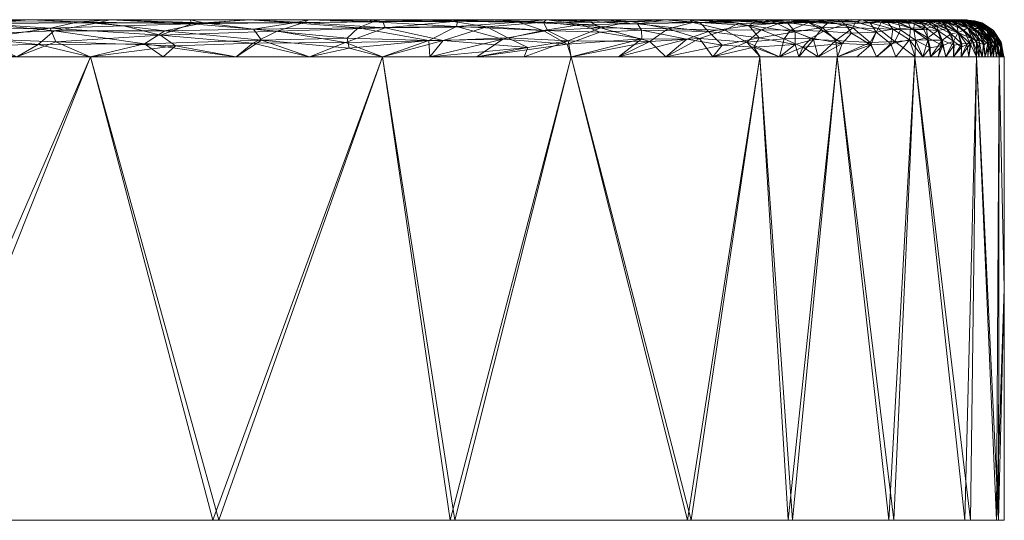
# Model space of a CAD drawing. Header units: millimetres. Extents: x -75 to 75, y 0 to 77.
# Tile 68 of 68: x 48 to 75, y 0 to 14. Entities that reach past the tile are written whole.
import ezdxf

# ---------------------------------------------------------------- set-up
doc = ezdxf.new("R2010")
doc.units = ezdxf.units.MM
doc.layers.add('A-GENM', color=13, linetype='Continuous')

# ---------------------------------------------------------------- blocks, each defined once
blk = doc.blocks.new('Model_FFAS1721-609A00BF0 - Model_FFAS1721-609A00BF0-430332-Preview')
at = {"layer": 'A-GENM', "lineweight": 9}
mesh = blk.add_polyface(dxfattribs=at)
corners = [(74, 13.5), (73.844, 13.5, -17.884), (73.139, 13.5, -35.755), (71.155, 13.5, -53.53), (65.83, 13.5, -70.6), (53.022, 13.5, -83.039), (35.727, 13.5, -87.586), (17.884, 13.5, -88.803), (0, 13.5, -89), (-17.884, 13.5, -88.803), (-35.727, 13.5, -87.586), (-53.022, 13.5, -83.039), (-65.83, 13.5, -70.6), (-71.155, 13.5, -53.53), (-73.139, 13.5, -35.755), (-73.845, 13.5, -17.884), (-74, 13.5, 0), (-73.845, 13.5, 17.884), (-73.139, 13.5, 35.755), (-71.155, 13.5, 53.53), (-65.83, 13.5, 70.6), (-53.022, 13.5, 83.039), (-35.727, 13.5, 87.586), (-17.884, 13.5, 88.803), (0, 13.5, 89), (17.884, 13.5, 88.803), (35.727, 13.5, 87.586), (53.022, 13.5, 83.039), (65.83, 13.5, 70.6), (71.155, 13.5, 53.53), (73.139, 13.5, 35.755), (73.845, 13.5, 17.884)]
mesh.append_faces([[corners[k] for k in face] for face in [(26, 29, 25)]], dxfattribs={"vtx0": -1, "vtx1": -1})
mesh.append_faces([[corners[k] for k in face] for face in [(16, 0, 1, 15), (17, 31, 0, 16), (15, 8, 9, 14), (19, 22, 23, 18)]], dxfattribs={"vtx0": -1, "vtx2": -1})
mesh.append_faces([[corners[k] for k in face] for face in [(1, 7, 8, 15)]], dxfattribs={"vtx0": -1, "vtx2": -1, "vtx3": -1})
mesh.append_faces([[corners[k] for k in face] for face in [(7, 1, 2, 3), (25, 29, 30, 31)]], dxfattribs={"vtx0": -1, "vtx3": -1})
mesh.append_faces([[corners[k] for k in face] for face in [(28, 29, 26, 27)]], dxfattribs={"vtx1": -1})
mesh.append_faces([[corners[k] for k in face] for face in [(24, 25, 31, 17)]], dxfattribs={"vtx1": -1, "vtx2": -1, "vtx3": -1})
mesh.append_faces([[corners[k] for k in face] for face in [(6, 7, 3, 4), (9, 10, 13, 14), (17, 18, 23, 24)]], dxfattribs={"vtx1": -1, "vtx3": -1})
mesh.append_faces([[corners[k] for k in face] for face in [(4, 5, 6), (20, 21, 22, 19)]], dxfattribs={"vtx2": -1})
mesh.append_faces([[corners[k] for k in face] for face in [(10, 11, 12, 13)]], dxfattribs={"vtx3": -1})
mesh = blk.add_polyface(dxfattribs=at)
corners = [(37.189, 13.206, -88.112), (34.237, 13.217, -88.472), (35.926, 13.414, -87.967), (44.487, 13.185, -86.774), (42.905, 12.991, -87.276), (42.28, 13.231, -87.217), (51.796, 12.85, -84.635), (48.929, 12.834, -85.723), (49.361, 13.2, -85.337), (46.527, 13.079, -86.331), (50.544, 13.42, -84.549), (48.703, 13.5, -84.19), (50.866, 13.5, -83.623), (43.437, 12.733, -87.265), (42.437, 12.5, -87.51), (41.381, 12.767, -87.679), (39.236, 12.904, -88.007), (40.069, 13.261, -87.6), (47.316, 13.401, -85.697), (44.378, 13.5, -85.324), (46.541, 13.5, -84.757), (39.103, 13.441, -87.439), (37.89, 13.5, -87.025), (40.053, 13.5, -86.458), (40.323, 12.5, -87.757), (32.853, 13.43, -88.279), (35.621, 12.868, -88.539), (31.877, 12.89, -88.936), (30.913, 13.252, -88.764), (33.497, 13.5, -87.744), (35.728, 13.5, -87.592), (41.666, 13.457, -86.929), (43.71, 13.369, -86.711), (33.983, 12.5, -88.499), (38.21, 12.5, -88.004), (36.096, 12.5, -88.252), (44.902, 12.921, -86.852), (46.719, 12.793, -86.421), (50.329, 12.5, -84.318), (48.356, 12.5, -85.116), (42.216, 13.5, -85.891), (31.267, 13.5, -87.895), (44.41, 12.5, -86.712), (46.383, 12.5, -85.914)]
mesh.append_faces([[corners[k] for k in face] for face in [(19, 31, 40)]], dxfattribs={"vtx0": -1, "vtx1": -1})
mesh.append_faces([[corners[k] for k in face] for face in [(0, 1, 2), (3, 4, 5), (6, 7, 8), (7, 9, 8), (13, 14, 15), (16, 0, 17), (1, 25, 2), (1, 26, 27), (1, 28, 25), (29, 2, 25), (31, 21, 23), (21, 0, 2), (16, 17, 4), (31, 19, 32), (1, 0, 26), (16, 26, 0), (26, 33, 27), (17, 5, 4), (15, 4, 13), (13, 4, 36), (24, 16, 15), (17, 21, 31), (8, 18, 10), (18, 9, 3), (10, 18, 11), (7, 37, 9), (18, 8, 9), (22, 21, 2), (21, 17, 0), (31, 32, 5), (34, 26, 16), (16, 4, 15), (36, 37, 42), (42, 13, 36), (31, 5, 17), (3, 5, 32), (18, 3, 32), (3, 9, 36), (19, 18, 32), (39, 37, 7), (3, 36, 4), (9, 37, 36)]], dxfattribs={"vtx0": -1, "vtx1": -1, "vtx2": -1})
mesh.append_faces([[corners[k] for k in face] for face in [(10, 11, 12), (21, 22, 23), (15, 14, 24), (2, 29, 30), (26, 34, 35), (7, 38, 39), (2, 30, 22), (31, 23, 40), (25, 41, 29)]], dxfattribs={"vtx0": -1, "vtx2": -1})
mesh.append_faces([[corners[k] for k in face] for face in [(18, 19, 20, 11), (37, 39, 43, 42)]], dxfattribs={"vtx0": -1, "vtx3": -1})
mesh.append_faces([[corners[k] for k in face] for face in [(35, 33, 26), (24, 34, 16), (42, 14, 13)]], dxfattribs={"vtx1": -1, "vtx2": -1})
mesh = blk.add_polyface(dxfattribs=at)
corners = [(38.368, 13.011, 88.089), (37.352, 13.243, 88.049), (36.099, 13.029, 88.397), (48.703, 13.5, 84.19), (50.027, 13.444, 84.675), (50.866, 13.5, 83.623), (49.406, 12.901, 85.531), (50.329, 12.5, 84.318), (52.635, 12.798, 84.289), (47.322, 12.986, 86.16), (47.155, 13.233, 86.01), (45.347, 13.107, 86.626), (46.812, 13.438, 85.753), (53.076, 13.392, 83.527), (52.235, 13.084, 84.313), (49.256, 13.274, 85.286), (46.541, 13.5, 84.757), (44.378, 13.5, 85.324), (43.649, 13.411, 86.636), (43.475, 13.241, 86.95), (41.027, 13.44, 87.105), (41.22, 13.253, 87.401), (43.248, 12.863, 87.264), (40.325, 12.864, 87.839), (37.999, 13.411, 87.686), (39.264, 13.3, 87.686), (42.437, 12.5, 87.51), (45.677, 12.8, 86.703), (40.053, 13.5, 86.458), (37.89, 13.5, 87.025), (42.216, 13.5, 85.891), (48.356, 12.5, 85.116), (34.544, 13.405, 88.155), (35.728, 13.5, 87.592), (38.21, 12.5, 88.004), (37.167, 12.766, 88.37), (36.096, 12.5, 88.252), (34.823, 12.781, 88.666), (35.152, 13.245, 88.336), (40.323, 12.5, 87.757), (44.41, 12.5, 86.712), (46.383, 12.5, 85.914), (51.228, 13.332, 84.458)]
mesh.append_faces([[corners[k] for k in face] for face in [(3, 4, 5), (34, 35, 36), (40, 22, 26), (30, 18, 17)]], dxfattribs={"vtx0": -1, "vtx1": -1})
mesh.append_faces([[corners[k] for k in face] for face in [(0, 1, 2), (6, 7, 8), (9, 10, 11), (12, 4, 3), (13, 5, 4), (6, 14, 15), (18, 12, 17), (10, 18, 19), (18, 20, 21), (22, 21, 23), (24, 25, 20), (23, 26, 22), (27, 9, 11), (19, 18, 21), (18, 30, 20), (9, 15, 10), (11, 22, 27), (9, 31, 6), (28, 24, 20), (32, 24, 33), (36, 35, 37), (32, 38, 1), (1, 38, 2), (35, 0, 2), (22, 40, 27), (22, 11, 19), (15, 9, 6), (15, 12, 10), (18, 10, 12), (2, 37, 35), (12, 15, 4), (4, 15, 42), (15, 14, 42), (22, 19, 21), (10, 19, 11), (9, 27, 31), (0, 35, 23), (23, 21, 0), (1, 25, 24), (25, 0, 21), (32, 1, 24), (0, 25, 1), (20, 25, 21), (34, 23, 35)]], dxfattribs={"vtx0": -1, "vtx1": -1, "vtx2": -1})
mesh.append_faces([[corners[k] for k in face] for face in [(24, 28, 29), (23, 34, 39), (27, 41, 31)]], dxfattribs={"vtx0": -1, "vtx2": -1})
mesh.append_faces([[corners[k] for k in face] for face in [(12, 3, 16, 17)]], dxfattribs={"vtx0": -1, "vtx3": -1})
mesh.append_faces([[corners[k] for k in face] for face in [(40, 41, 27), (30, 28, 20), (31, 7, 6), (29, 33, 24), (39, 26, 23)]], dxfattribs={"vtx1": -1, "vtx2": -1})
mesh = blk.add_polyface(dxfattribs=at)
corners = [(52.351, 13.196, -84.161), (50.544, 13.42, -84.549), (53.403, 13.415, -83.313), (64.087, 13.167, -74.879), (65.211, 13.218, -73.126), (65.223, 12.986, -73.436), (62.559, 13.205, -76.748), (60.215, 13.317, -78.956), (61.899, 13.435, -76.942), (57.968, 13.446, -80.462), (57.567, 13.278, -81.136), (65.103, 13.386, -72.849), (62.65, 13.5, -73.722), (64.253, 13.5, -72.166), (65.857, 13.5, -70.611), (63.587, 13.369, -75.124), (59.468, 12.938, -80.028), (61.472, 12.975, -78.169), (63.207, 12.844, -76.329), (54.632, 13.5, -81.5), (55.832, 13.418, -81.981), (63.316, 12.5, -74.304), (64.589, 12.5, -72.598), (54.953, 12.946, -83.069), (51.796, 12.85, -84.635), (50.866, 13.5, -83.623), (53.028, 13.5, -83.056), (49.361, 13.2, -85.337), (57.268, 12.998, -81.629), (57.319, 12.731, -81.722), (50.329, 12.5, -84.318), (48.929, 12.834, -85.723), (54.276, 12.5, -82.722), (52.303, 12.5, -83.52), (54.737, 13.244, -82.932), (58.222, 12.5, -81.127), (56.249, 12.5, -81.925), (59.495, 12.5, -79.421), (60.769, 12.5, -77.715), (56.236, 13.5, -79.945), (60.242, 13.455, -78.54), (57.839, 13.5, -78.389), (59.443, 13.5, -76.833), (61.046, 13.5, -75.278), (62.042, 12.5, -76.01)]
mesh.append_faces([[corners[k] for k in face] for face in [(21, 5, 22), (37, 17, 38), (19, 2, 26)]], dxfattribs={"vtx0": -1, "vtx1": -1})
mesh.append_faces([[corners[k] for k in face] for face in [(0, 1, 2), (3, 4, 5), (6, 7, 8), (9, 7, 10), (6, 15, 3), (16, 10, 7), (17, 6, 18), (2, 19, 20), (8, 15, 6), (18, 3, 5), (23, 24, 0), (1, 25, 2), (27, 1, 0), (27, 0, 24), (28, 10, 16), (23, 28, 29), (30, 31, 24), (34, 0, 2), (20, 10, 34), (0, 34, 23), (20, 34, 2), (10, 20, 9), (28, 34, 10), (9, 20, 39), (8, 7, 40), (40, 42, 8), (3, 18, 6), (17, 7, 6), (17, 37, 16), (5, 21, 18), (15, 8, 12), (4, 3, 15), (4, 15, 11), (7, 9, 40), (17, 18, 38), (7, 17, 16), (12, 11, 15), (32, 24, 23), (41, 40, 9), (16, 35, 29), (34, 28, 23), (23, 29, 36), (16, 29, 28)]], dxfattribs={"vtx0": -1, "vtx1": -1, "vtx2": -1})
mesh.append_faces([[corners[k] for k in face] for face in [(24, 32, 33), (29, 35, 36), (40, 41, 42), (9, 39, 41)]], dxfattribs={"vtx0": -1, "vtx2": -1})
mesh.append_faces([[corners[k] for k in face] for face in [(11, 12, 13, 14)]], dxfattribs={"vtx0": -1, "vtx3": -1})
mesh.append_faces([[corners[k] for k in face] for face in [(25, 26, 2), (43, 12, 8, 42), (44, 38, 18, 21), (33, 30, 24), (36, 32, 23), (19, 39, 20), (37, 35, 16)]], dxfattribs={"vtx1": -1, "vtx2": -1})
mesh = blk.add_polyface(dxfattribs=at)
corners = [(57.225, 12.889, 81.722), (58.291, 13.279, 80.61), (55.375, 13.187, 82.643), (56.099, 13.422, 81.805), (53.076, 13.392, 83.527), (63.232, 12.926, 76.245), (63.316, 12.5, 74.304), (65.437, 12.915, 73.163), (62.569, 13.437, 76.167), (63.863, 13.423, 74.557), (62.65, 13.5, 73.722), (64.105, 13.281, 74.647), (62.671, 13.205, 76.617), (61.038, 13.312, 78.185), (61.601, 13.011, 78.008), (56.236, 13.5, 79.945), (58.23, 13.452, 80.244), (50.329, 12.5, 84.318), (52.303, 12.5, 83.52), (52.635, 12.798, 84.289), (58.222, 12.5, 81.127), (59.858, 12.935, 79.7), (62.146, 12.749, 77.592), (62.042, 12.5, 76.009), (49.406, 12.901, 85.531), (52.235, 13.084, 84.313), (60.138, 13.45, 78.654), (59.443, 13.5, 76.833), (57.839, 13.5, 78.389), (54.632, 13.5, 81.5), (53.029, 13.5, 83.056), (50.027, 13.444, 84.675), (51.228, 13.332, 84.458), (60.769, 12.5, 77.715), (59.495, 12.5, 79.421), (54.718, 12.865, 83.237), (56.249, 12.5, 81.925), (64.925, 13.449, 72.846), (65.925, 13.252, 71.859), (65.857, 13.5, 70.611), (64.253, 13.5, 72.166), (54.276, 12.5, 82.722), (50.866, 13.5, 83.623), (64.589, 12.5, 72.598), (61.046, 13.5, 75.278)]
mesh.append_faces([[corners[k] for k in face] for face in [(33, 22, 34), (36, 35, 41), (41, 19, 18)]], dxfattribs={"vtx0": -1, "vtx1": -1})
mesh.append_faces([[corners[k] for k in face] for face in [(0, 1, 2), (3, 4, 2), (5, 6, 7), (8, 9, 10), (11, 12, 5), (5, 7, 11), (8, 13, 12), (5, 12, 14), (15, 3, 16), (0, 20, 21), (22, 23, 5), (3, 2, 1), (24, 19, 25), (4, 25, 2), (14, 22, 5), (21, 13, 1), (1, 16, 3), (29, 4, 3), (4, 31, 32), (35, 36, 0), (37, 11, 38), (26, 8, 27), (26, 1, 13), (26, 28, 16), (1, 0, 21), (0, 2, 35), (2, 25, 35), (19, 41, 35), (25, 19, 35), (25, 4, 32), (8, 12, 11), (14, 13, 21), (9, 8, 11), (13, 14, 12), (34, 22, 21), (21, 22, 14), (1, 26, 16), (8, 26, 13), (11, 37, 9), (10, 9, 37)]], dxfattribs={"vtx0": -1, "vtx1": -1, "vtx2": -1})
mesh.append_faces([[corners[k] for k in face] for face in [(26, 27, 28), (4, 29, 30), (3, 15, 29), (37, 39, 40), (4, 30, 42), (7, 6, 43), (8, 44, 27), (22, 33, 23), (21, 20, 34), (8, 10, 44)]], dxfattribs={"vtx0": -1, "vtx2": -1})
mesh.append_faces([[corners[k] for k in face] for face in [(17, 18, 19), (28, 15, 16), (23, 6, 5), (40, 10, 37), (36, 20, 0)]], dxfattribs={"vtx1": -1, "vtx2": -1})
mesh = blk.add_polyface(dxfattribs=at)
corners = [(65.925, 13.252, 71.859), (65.437, 12.915, 73.163), (66.774, 12.99, 70.732), (64.105, 13.281, 74.647), (70.131, 13.188, 61.526), (70.873, 13.136, 58.819), (70.715, 13.379, 58.173), (71.382, 13.414, 54.573), (70.502, 13.5, 55.666), (71.166, 13.5, 53.531), (67.836, 13.408, 67.329), (66.521, 13.5, 68.476), (66.596, 13.423, 69.991), (68.893, 13.393, 64.588), (69.723, 13.422, 61.691), (68.511, 13.5, 62.071), (69.791, 13.003, 63.168), (69.228, 13.214, 64.398), (70.627, 12.857, 60.47), (69.567, 12.759, 64.209), (68.442, 13.228, 66.544), (64.589, 12.5, 72.598), (65.863, 12.5, 70.892), (68.049, 12.896, 68.123), (69.064, 12.985, 65.399), (67.461, 13.217, 68.92), (68.933, 12.5, 65.418), (71.544, 13.162, 55.599), (71.844, 13.443, 51.399), (67.848, 13.5, 64.206), (67.184, 13.5, 66.341), (69.175, 13.5, 59.936), (69.838, 13.5, 57.801), (64.925, 13.449, 72.846), (65.857, 13.5, 70.611), (69.979, 12.5, 61.292), (69.456, 12.5, 63.355), (70.502, 12.5, 59.229), (71.396, 12.824, 57.28), (71.025, 12.5, 57.167), (67.136, 12.5, 69.186), (68.41, 12.5, 67.481), (71.413, 13.5, 51.309), (71.548, 12.5, 55.104)]
mesh.append_faces([[corners[k] for k in face] for face in [(35, 19, 36), (26, 23, 41), (11, 10, 30), (43, 38, 39), (40, 2, 22)]], dxfattribs={"vtx0": -1, "vtx1": -1})
mesh.append_faces([[corners[k] for k in face] for face in [(0, 1, 2), (1, 0, 3), (4, 5, 6), (7, 8, 6), (10, 11, 12), (13, 14, 15), (16, 4, 17), (18, 16, 19), (14, 13, 17), (20, 17, 13), (23, 24, 20), (10, 20, 13), (23, 25, 2), (18, 4, 16), (24, 26, 19), (0, 2, 25), (27, 6, 5), (7, 28, 9), (6, 31, 14), (6, 27, 7), (5, 4, 18), (25, 12, 0), (12, 33, 0), (12, 25, 10), (33, 12, 34), (20, 10, 25), (10, 13, 30), (23, 20, 25), (20, 24, 17), (16, 17, 24), (14, 17, 4), (24, 19, 16), (19, 35, 18), (18, 37, 38), (18, 38, 5), (24, 23, 26), (27, 5, 38), (22, 2, 1), (2, 40, 23), (4, 6, 14)]], dxfattribs={"vtx0": -1, "vtx1": -1, "vtx2": -1})
mesh.append_faces([[corners[k] for k in face] for face in [(7, 9, 8), (1, 21, 22), (38, 37, 39), (13, 15, 29)]], dxfattribs={"vtx0": -1, "vtx2": -1})
mesh.append_faces([[corners[k] for k in face] for face in [(6, 8, 32, 31)]], dxfattribs={"vtx0": -1, "vtx3": -1})
mesh.append_faces([[corners[k] for k in face] for face in [(29, 30, 13), (26, 36, 19), (31, 15, 14), (42, 9, 28), (11, 34, 12), (35, 37, 18), (40, 41, 23)]], dxfattribs={"vtx1": -1, "vtx2": -1})
mesh = blk.add_polyface(dxfattribs=at)
corners = [(68.108, 13.347, -66.966), (68.388, 13.009, -67.155), (67.019, 13.179, -69.943), (69.355, 13.169, -64.152), (69.137, 13.422, -63.641), (70.098, 13.293, -61.204), (70.455, 12.942, -60.977), (70.909, 13.279, -58.016), (69.354, 12.827, -64.779), (69.855, 12.969, -63.022), (69.456, 12.5, -63.355), (70.987, 13.445, -56.175), (70.27, 13.442, -59.413), (71.384, 12.884, -57.224), (67.384, 12.816, -69.673), (66.43, 12.979, -71.394), (65.103, 13.386, -72.849), (65.857, 13.5, -70.611), (66.786, 13.426, -69.587), (64.589, 12.5, -72.598), (65.223, 12.986, -73.436), (65.211, 13.218, -73.126), (70.502, 12.5, -59.229), (71.548, 12.5, -55.104), (71.025, 12.5, -57.167), (68.238, 12.759, -67.8), (68.933, 12.5, -65.418), (69.979, 12.5, -61.292), (69.838, 13.5, -57.801), (70.502, 13.5, -55.666), (71.166, 13.5, -53.531), (71.6, 13.265, -54.743), (71.675, 13.426, -52.74), (69.733, 13.435, -61.538), (69.175, 13.5, -59.936), (67.547, 13.455, -67.694), (68.318, 13.459, -65.705), (67.848, 13.5, -64.206), (67.136, 12.5, -69.186), (65.863, 12.5, -70.892), (67.184, 13.5, -66.341), (68.41, 12.5, -67.481), (68.511, 13.5, -62.071), (66.521, 13.5, -68.476)]
mesh.append_faces([[corners[k] for k in face] for face in [(10, 9, 27), (19, 15, 39), (38, 25, 41), (34, 33, 42), (37, 36, 40), (40, 35, 43)]], dxfattribs={"vtx0": -1, "vtx1": -1})
mesh.append_faces([[corners[k] for k in face] for face in [(0, 1, 2), (3, 4, 5), (6, 5, 7), (8, 9, 10), (11, 7, 12), (7, 13, 6), (3, 1, 0), (14, 15, 2), (16, 17, 18), (2, 1, 14), (15, 19, 20), (16, 2, 21), (15, 21, 2), (6, 13, 22), (25, 8, 26), (9, 5, 6), (5, 12, 7), (31, 7, 11), (32, 11, 30), (4, 3, 0), (33, 34, 12), (35, 36, 0), (5, 33, 12), (36, 37, 4), (18, 0, 2), (8, 25, 1), (8, 1, 3), (25, 38, 14), (25, 14, 1), (5, 4, 33), (11, 12, 28), (16, 18, 2), (40, 36, 35), (9, 8, 3), (36, 4, 0), (39, 15, 14), (21, 15, 20), (4, 42, 33), (5, 9, 3), (9, 6, 27), (35, 0, 18), (18, 43, 35)]], dxfattribs={"vtx0": -1, "vtx1": -1, "vtx2": -1})
mesh.append_faces([[corners[k] for k in face] for face in [(6, 22, 27), (18, 17, 43), (8, 10, 26)]], dxfattribs={"vtx0": -1, "vtx2": -1})
mesh.append_faces([[corners[k] for k in face] for face in [(13, 23, 24, 22), (11, 28, 29, 30)]], dxfattribs={"vtx0": -1, "vtx3": -1})
mesh.append_faces([[corners[k] for k in face] for face in [(26, 41, 25), (37, 42, 4), (38, 39, 14), (34, 28, 12)]], dxfattribs={"vtx1": -1, "vtx2": -1})
mesh = blk.add_polyface(dxfattribs=at)
corners = [(72.2, 13.227, -51.478), (72.05, 12.915, -53.736), (71.6, 13.265, -54.743), (73.344, 12.808, -44.669), (73.422, 12.5, -42.507), (73.215, 12.5, -44.625), (71.548, 12.5, -55.104), (71.384, 12.884, -57.224), (73.404, 13.456, -36.083), (73.23, 13.5, -33.522), (73.658, 13.444, -32.456), (72.826, 13.233, -46.857), (72.863, 13.38, -44.656), (73.206, 13.207, -43.662), (72.934, 13.441, -42.561), (73.437, 13.25, -40.671), (73.627, 12.918, -41.302), (72.801, 12.5, -48.86), (72.594, 12.5, -50.978), (72.605, 12.948, -50.151), (72.154, 13.5, -44.643), (71.66, 13.5, -49.087), (72.571, 13.394, -46.981), (72.149, 13.414, -49.858), (72.561, 13.236, -48.915), (72.071, 12.5, -53.041), (73, 12.742, -47.801), (73.008, 12.5, -46.743), (71.675, 13.426, -52.74), (72.94, 13.013, -47.373), (73.754, 13.159, -37.806), (73.329, 13.429, -38.244), (70.909, 13.279, -58.016), (70.987, 13.445, -56.175), (71.413, 13.5, -51.309), (71.907, 13.5, -46.865), (73.084, 13.456, -40.368), (72.895, 13.5, -37.977), (73.717, 13.353, -34.867), (72.401, 13.5, -42.421), (73.821, 13.444, -29.104), (73.318, 13.5, -31.288), (73.406, 13.5, -29.054), (71.166, 13.5, -53.531), (73.629, 12.5, -40.389), (73.142, 13.5, -35.755), (72.648, 13.5, -40.199), (73.493, 13.5, -26.82)]
mesh.append_faces([[corners[k] for k in face] for face in [(20, 22, 35)]], dxfattribs={"vtx0": -1, "vtx1": -1})
mesh.append_faces([[corners[k] for k in face] for face in [(0, 1, 2), (6, 7, 1), (8, 9, 10), (11, 12, 13), (13, 14, 15), (4, 3, 16), (14, 12, 20), (21, 22, 23), (11, 24, 22), (26, 3, 27), (23, 0, 28), (19, 0, 24), (29, 24, 11), (23, 24, 0), (30, 15, 31), (2, 1, 7), (2, 7, 32), (1, 0, 19), (28, 0, 2), (33, 28, 2), (23, 28, 34), (22, 24, 23), (19, 24, 29), (26, 19, 29), (19, 26, 17), (3, 26, 29), (29, 13, 3), (16, 3, 13), (15, 16, 13), (13, 12, 14), (14, 36, 15), (36, 37, 31), (8, 10, 38), (14, 39, 36), (8, 38, 31), (12, 11, 22), (13, 29, 11), (18, 1, 19), (20, 12, 22), (15, 36, 31), (37, 8, 31)]], dxfattribs={"vtx0": -1, "vtx1": -1, "vtx2": -1})
mesh.append_faces([[corners[k] for k in face] for face in [(3, 4, 5), (22, 21, 35), (26, 27, 17), (14, 20, 39), (40, 41, 42), (28, 43, 34), (8, 37, 45), (8, 45, 9)]], dxfattribs={"vtx0": -1, "vtx2": -1})
mesh.append_faces([[corners[k] for k in face] for face in [(1, 18, 25, 6)]], dxfattribs={"vtx0": -1, "vtx3": -1})
mesh.append_faces([[corners[k] for k in face] for face in [(17, 18, 19), (34, 21, 23), (5, 27, 3), (44, 4, 16), (46, 37, 36, 39), (9, 41, 10), (42, 47, 40)]], dxfattribs={"vtx1": -1, "vtx2": -1})
mesh = blk.add_polyface(dxfattribs=at)
corners = [(73.494, 13.5, 26.82), (73.989, 13.45, 24.055), (73.582, 13.5, 24.586), (72.469, 13.277, 49.239), (72.395, 13.443, 47.434), (72.074, 13.462, 49.406), (73.125, 13.468, 39.315), (72.996, 13.456, 41.381), (73.364, 13.361, 39.64), (73.474, 13.413, 36.786), (73.908, 13.222, 34.592), (73.596, 13.444, 33.573), (73.318, 13.5, 31.288), (73.23, 13.5, 33.522), (73.142, 13.5, 35.755), (72.899, 13.269, 45.877), (73.73, 13.444, 31.057), (72.648, 13.5, 40.199), (72.401, 13.5, 42.421), (72.935, 12.951, 47.683), (73.327, 12.945, 44.288), (72.895, 13.5, 37.977), (73.008, 12.5, 46.743), (73.215, 12.5, 44.625), (73.754, 13.159, 37.806), (73.566, 13.116, 40.637), (72.72, 13.436, 44.795), (71.907, 13.5, 46.865), (71.544, 13.162, 55.599), (71.942, 12.853, 54.482), (71.996, 13.249, 52.596), (71.396, 12.824, 57.28), (73.406, 13.5, 29.054), (73.181, 13.317, 42.545), (73.65, 12.811, 41.516), (73.854, 12.849, 38.91), (72.444, 12.953, 51.22), (72.801, 12.5, 48.86), (73.422, 12.5, 42.507), (73.91, 13.419, 28.541), (71.413, 13.5, 51.309), (71.844, 13.443, 51.399), (72.071, 12.5, 53.041), (71.382, 13.414, 54.573), (71.66, 13.5, 49.087), (72.154, 13.5, 44.643), (71.548, 12.5, 55.104), (72.594, 12.5, 50.978), (73.629, 12.5, 40.389)]
mesh.append_faces([[corners[k] for k in face] for face in [(0, 1, 2), (21, 9, 14), (37, 36, 47), (40, 5, 44)]], dxfattribs={"vtx0": -1, "vtx1": -1})
mesh.append_faces([[corners[k] for k in face] for face in [(3, 4, 5), (6, 7, 8), (9, 10, 11), (4, 3, 15), (12, 11, 16), (19, 20, 15), (9, 11, 14), (9, 21, 6), (9, 8, 24), (24, 8, 25), (26, 27, 4), (28, 29, 30), (29, 28, 31), (7, 6, 17), (25, 8, 33), (20, 25, 33), (33, 15, 20), (34, 35, 25), (36, 37, 19), (34, 20, 38), (20, 34, 25), (19, 15, 3), (19, 3, 36), (5, 40, 41), (30, 3, 41), (42, 36, 29), (41, 43, 30), (28, 30, 43), (3, 30, 36), (26, 4, 15), (5, 4, 44), (15, 33, 26), (7, 26, 33), (26, 7, 18), (33, 8, 7), (29, 31, 46), (30, 29, 36), (8, 9, 6), (16, 39, 32), (22, 20, 19), (3, 5, 41)]], dxfattribs={"vtx0": -1, "vtx1": -1, "vtx2": -1})
mesh.append_faces([[corners[k] for k in face] for face in [(20, 22, 23), (39, 0, 32), (34, 38, 48), (29, 46, 42)]], dxfattribs={"vtx0": -1, "vtx2": -1})
mesh.append_faces([[corners[k] for k in face] for face in [(11, 12, 13, 14), (26, 18, 45, 27)]], dxfattribs={"vtx0": -1, "vtx3": -1})
mesh.append_faces([[corners[k] for k in face] for face in [(17, 18, 7), (32, 12, 16), (42, 47, 36), (21, 17, 6), (23, 38, 20), (37, 22, 19), (27, 44, 4)]], dxfattribs={"vtx1": -1, "vtx2": -1})
mesh = blk.add_polyface(dxfattribs=at)
corners = [(74.54, 13.193, -19.092), (74.104, 13.448, -20.16), (74.285, 13.404, -16.831), (73.754, 13.159, -37.806), (73.717, 13.353, -34.867), (74.122, 12.984, -34.026), (74.256, 13.444, -11.908), (73.908, 13.5, -10.664), (74.208, 13.466, -9.492), (74.496, 13.343, -9.559), (74.295, 13.447, -6.232), (73.821, 13.444, -29.104), (73.658, 13.444, -32.456), (73.318, 13.5, -31.288), (73.973, 13.429, -26.256), (74.043, 13.438, -23.442), (74.313, 13.264, -24.671), (73.887, 13.5, -13.071), (74.185, 13.457, -14.469), (74.399, 13.412, -3.145), (73.982, 13.5, -2.064), (74.253, 13.395), (73.964, 13.5, -4.128), (74, 13.5), (73.928, 13.5, -8.257), (73.946, 13.5, -6.193), (73.669, 13.5, -22.352), (74.326, 12.5, -31.909), (74.318, 12.933, -30.847), (74.02, 13.278, -31.378), (74.191, 13.265, -27.981), (73.437, 13.25, -40.671), (73.627, 12.918, -41.302), (73.329, 13.429, -38.244), (73.581, 13.5, -24.586), (73.493, 13.5, -26.82), (73.836, 12.5, -38.271), (73.629, 12.5, -40.389), (73.844, 12.76, -39.405), (73.986, 12.831, -37.206), (74.043, 12.5, -36.154), (74.446, 13.075, -25.785), (74.451, 12.949, -27.639), (73.757, 13.5, -20.118), (74.375, 13.282, -21.798), (73.845, 13.5, -17.884), (73.866, 13.5, -15.477), (74.25, 12.5, -34.036), (74.594, 13.203, -15.831), (74.545, 13.282, -13.144), (74.403, 12.5, -29.783)]
mesh.append_faces([[corners[k] for k in face] for face in [(21, 20, 23)]], dxfattribs={"vtx0": -1})
mesh.append_faces([[corners[k] for k in face] for face in [(34, 14, 35), (36, 39, 40), (7, 6, 17), (46, 2, 45), (22, 10, 25)]], dxfattribs={"vtx0": -1, "vtx1": -1})
mesh.append_faces([[corners[k] for k in face] for face in [(0, 1, 2), (3, 4, 5), (6, 7, 8), (9, 8, 10), (11, 12, 13), (14, 15, 16), (17, 6, 18), (19, 20, 21), (22, 19, 10), (1, 15, 26), (27, 5, 28), (29, 30, 28), (31, 3, 32), (3, 33, 4), (39, 5, 40), (38, 37, 32), (5, 4, 29), (29, 28, 5), (30, 29, 11), (35, 14, 11), (11, 14, 30), (14, 34, 15), (16, 41, 30), (16, 30, 14), (30, 42, 28), (44, 16, 15), (2, 1, 45), (44, 1, 0), (2, 46, 18), (1, 44, 15), (18, 48, 2), (10, 8, 24), (6, 8, 9), (49, 18, 6), (11, 29, 12), (4, 12, 29), (3, 39, 38), (5, 39, 3), (30, 41, 42), (3, 38, 32), (36, 38, 39)]], dxfattribs={"vtx0": -1, "vtx1": -1, "vtx2": -1})
mesh.append_faces([[corners[k] for k in face] for face in [(10, 24, 25), (1, 26, 43), (5, 47, 40), (28, 50, 27)]], dxfattribs={"vtx0": -1, "vtx2": -1})
mesh.append_faces([[corners[k] for k in face] for face in [(22, 20, 19), (36, 37, 38), (27, 47, 5), (34, 26, 15), (7, 24, 8), (46, 17, 18), (43, 45, 1)]], dxfattribs={"vtx1": -1, "vtx2": -1})
mesh = blk.add_polyface(dxfattribs=at)
corners = [(73.596, 13.444, 33.573), (73.908, 13.222, 34.592), (74.02, 13.278, 31.378), (73.964, 13.5, 4.128), (74.399, 13.412, 3.145), (73.982, 13.5, 2.064), (74.208, 13.466, 9.492), (74.258, 13.444, 11.773), (74.495, 13.343, 9.559), (74.207, 13.444, 15.518), (74.545, 13.282, 13.143), (73.91, 13.419, 28.541), (74.311, 13.14, 28.074), (74.569, 13.065, 22.099), (74.254, 13.365, 21.644), (74.313, 13.264, 24.671), (73.989, 13.45, 24.055), (74.565, 12.908, 25.051), (74.253, 13.395), (73.845, 13.5, 17.884), (74.212, 13.422, 18.494), (73.887, 13.5, 13.071), (73.866, 13.5, 15.477), (74.551, 13.239, 16.118), (73.669, 13.5, 22.352), (73.997, 13.471, 21.268), (73.757, 13.5, 20.118), (74.541, 13.193, 19.092), (74.25, 12.904, 32.428), (74.461, 12.819, 28.71), (74.285, 13.04, 30.302), (73.566, 13.116, 40.637), (73.854, 12.849, 38.91), (73.754, 13.159, 37.806), (74.076, 12.862, 35.692), (74.049, 13.397, 26.205), (73.73, 13.444, 31.057), (73.474, 13.413, 36.786), (74.403, 12.5, 29.783), (74.326, 12.5, 31.909), (73.836, 12.5, 38.271), (74.043, 12.5, 36.154), (74.25, 12.5, 34.036), (73.65, 12.811, 41.516), (73.629, 12.5, 40.389), (73.494, 13.5, 26.82), (74.295, 13.447, 6.232), (74, 13.5), (73.946, 13.5, 6.193), (73.929, 13.5, 8.257), (73.582, 13.5, 24.586), (73.908, 13.5, 10.664)]
mesh.append_faces([[corners[k] for k in face] for face in [(3, 4, 5), (24, 25, 26), (38, 28, 39), (51, 6, 49), (49, 46, 48)]], dxfattribs={"vtx0": -1, "vtx1": -1})
mesh.append_faces([[corners[k] for k in face] for face in [(0, 1, 2), (6, 7, 8), (7, 9, 10), (11, 2, 12), (13, 14, 15), (15, 14, 16), (12, 17, 15), (4, 18, 5), (8, 7, 10), (19, 20, 9), (9, 20, 23), (14, 27, 20), (20, 26, 25), (14, 25, 16), (1, 28, 2), (28, 29, 30), (31, 32, 33), (34, 33, 32), (15, 16, 35), (36, 0, 2), (1, 37, 33), (34, 1, 33), (40, 34, 32), (28, 1, 34), (42, 28, 34), (35, 12, 15), (32, 43, 44), (29, 12, 30), (35, 45, 11), (12, 2, 30), (2, 28, 30), (46, 4, 3), (46, 49, 6), (16, 25, 24), (20, 25, 14), (35, 16, 45), (12, 35, 11), (7, 6, 51), (9, 7, 21), (46, 6, 8), (2, 11, 36), (29, 28, 38)]], dxfattribs={"vtx0": -1, "vtx1": -1, "vtx2": -1})
mesh.append_faces([[corners[k] for k in face] for face in [(34, 40, 41), (46, 3, 48), (16, 24, 50), (20, 19, 26), (28, 42, 39)]], dxfattribs={"vtx0": -1, "vtx2": -1})
mesh.append_faces([[corners[k] for k in face] for face in [(9, 21, 22, 19)]], dxfattribs={"vtx0": -1, "vtx3": -1})
mesh.append_faces([[corners[k] for k in face] for face in [(44, 40, 32), (51, 21, 7), (41, 42, 34)]], dxfattribs={"vtx1": -1, "vtx2": -1})
mesh.append_faces([[corners[k] for k in face] for face in [(18, 47, 5)]], dxfattribs={"vtx2": -1})
mesh = blk.add_polyface(dxfattribs=at)
corners = [(74.73, 12.854, -20.029), (74.63, 12.906, -23.019), (74.375, 13.282, -21.798), (74.707, 13.207), (74.399, 13.412, -3.145), (74.253, 13.395), (74.694, 13.205, -6.287), (74.8, 13.06, -8.083), (74.496, 13.343, -9.559), (74.93, 12.814, -6.311), (74.911, 12.895, -3.085), (74.967, 12.5, -4.13), (74.895, 12.753), (74.983, 12.5, -2.065), (74.949, 12.5, -6.321), (74.775, 13.031, -12.626), (74.901, 12.763, -11.767), (74.809, 12.906, -14.882), (74.925, 12.787, -8.543), (74.594, 13.203, -15.831), (74.741, 12.953, -17.498), (74.54, 13.193, -19.092), (74.446, 13.075, -25.785), (74.589, 12.817, -25.399), (75, 12.5), (74.706, 13.205, -2.694), (74.862, 12.5, -17.023), (74.879, 12.5, -14.895), (74.831, 12.977, -10.203), (74.914, 12.5, -10.64), (74.256, 13.444, -11.908), (74.545, 13.282, -13.144), (74.295, 13.447, -6.232), (74.479, 12.5, -27.656), (74.403, 12.5, -29.783), (74.451, 12.949, -27.639), (74.709, 12.5, -21.276), (74.632, 12.5, -23.403), (74.313, 13.264, -24.671), (74.318, 12.933, -30.847), (74.785, 12.5, -19.15), (74.285, 13.404, -16.831), (74.931, 12.5, -8.512), (74.897, 12.5, -12.767), (74.185, 13.457, -14.469), (74.556, 12.5, -25.529)]
mesh.append_faces([[corners[k] for k in face] for face in [(3, 4, 5), (11, 10, 13), (26, 17, 27), (42, 18, 14), (33, 23, 45), (40, 20, 26)]], dxfattribs={"vtx0": -1, "vtx1": -1})
mesh.append_faces([[corners[k] for k in face] for face in [(0, 1, 2), (6, 7, 8), (9, 10, 11), (12, 13, 10), (15, 16, 17), (18, 7, 9), (19, 20, 21), (22, 1, 23), (3, 10, 25), (9, 14, 18), (6, 10, 9), (15, 8, 28), (18, 29, 16), (17, 19, 15), (30, 8, 31), (25, 6, 4), (4, 6, 32), (8, 32, 6), (21, 0, 2), (20, 19, 17), (0, 36, 1), (2, 1, 38), (1, 37, 23), (34, 39, 35), (20, 0, 21), (20, 40, 0), (19, 21, 41), (20, 17, 26), (15, 19, 31), (7, 18, 28), (8, 7, 28), (9, 7, 6), (8, 15, 31), (16, 15, 28), (16, 28, 18), (17, 16, 43), (31, 19, 44), (6, 25, 10), (4, 3, 25), (23, 33, 35), (22, 23, 35), (1, 22, 38)]], dxfattribs={"vtx0": -1, "vtx1": -1, "vtx2": -1})
mesh.append_faces([[corners[k] for k in face] for face in [(9, 11, 14), (1, 36, 37), (18, 42, 29), (17, 43, 27), (23, 37, 45)]], dxfattribs={"vtx0": -1, "vtx2": -1})
mesh.append_faces([[corners[k] for k in face] for face in [(3, 12, 10), (33, 34, 35), (29, 43, 16), (40, 36, 0)]], dxfattribs={"vtx1": -1, "vtx2": -1})
mesh.append_faces([[corners[k] for k in face] for face in [(12, 24, 13)]], dxfattribs={"vtx2": -1})
mesh = blk.add_polyface(dxfattribs=at)
corners = [(74.775, 13.031, 12.625), (74.495, 13.343, 9.559), (74.545, 13.282, 13.143), (74.724, 12.993, 17.305), (74.551, 13.239, 16.118), (74.541, 13.193, 19.092), (74.694, 13.205, 6.287), (74.295, 13.447, 6.232), (74.808, 12.906, 14.882), (74.924, 12.787, 8.543), (74.931, 12.5, 8.512), (74.949, 12.5, 6.321), (74.911, 12.895, 3.085), (74.983, 12.5, 2.065), (74.895, 12.753), (74.707, 13.207), (74.93, 12.814, 6.311), (74.967, 12.5, 4.13), (74.746, 12.836, 19.666), (74.699, 12.77, 22.332), (74.709, 12.5, 21.276), (74.399, 13.412, 3.145), (74.706, 13.203, 3.586), (75, 12.5), (74.831, 12.977, 10.203), (74.8, 13.06, 8.083), (74.901, 12.763, 11.767), (74.879, 12.5, 14.895), (74.835, 12.753, 16.544), (74.914, 12.5, 10.64), (74.207, 13.444, 15.518), (74.212, 13.422, 18.494), (74.254, 13.365, 21.644), (74.569, 13.065, 22.099), (74.479, 12.5, 27.656), (74.556, 12.5, 25.529), (74.565, 12.908, 25.051), (74.313, 13.264, 24.671), (74.632, 12.5, 23.403), (74.461, 12.819, 28.71), (74.403, 12.5, 29.783), (74.786, 12.5, 19.15), (74.862, 12.5, 17.023), (74.311, 13.14, 28.074), (74.253, 13.395), (74.897, 12.5, 12.767)]
mesh.append_faces([[corners[k] for k in face] for face in [(15, 12, 14), (34, 39, 40), (44, 21, 15), (17, 16, 11), (29, 26, 45)]], dxfattribs={"vtx0": -1, "vtx1": -1})
mesh.append_faces([[corners[k] for k in face] for face in [(0, 1, 2), (3, 4, 5), (6, 7, 1), (8, 4, 3), (12, 13, 14), (16, 17, 12), (8, 0, 2), (18, 19, 20), (15, 21, 22), (9, 11, 16), (22, 16, 12), (1, 24, 25), (24, 9, 25), (26, 9, 24), (27, 8, 28), (4, 2, 30), (4, 31, 5), (5, 32, 33), (37, 36, 33), (36, 38, 19), (33, 18, 5), (3, 28, 8), (39, 36, 43), (36, 39, 34), (8, 2, 4), (21, 6, 22), (6, 21, 7), (5, 18, 3), (41, 28, 18), (18, 28, 3), (25, 16, 6), (29, 9, 26), (24, 0, 26), (16, 25, 9), (1, 25, 6), (26, 8, 45), (1, 0, 24), (8, 26, 0), (18, 33, 19), (36, 19, 33), (16, 22, 6), (15, 22, 12)]], dxfattribs={"vtx0": -1, "vtx1": -1, "vtx2": -1})
mesh.append_faces([[corners[k] for k in face] for face in [(9, 10, 11), (12, 17, 13), (9, 29, 10), (28, 41, 42), (28, 42, 27), (36, 35, 38), (18, 20, 41)]], dxfattribs={"vtx0": -1, "vtx2": -1})
mesh.append_faces([[corners[k] for k in face] for face in [(34, 35, 36), (38, 20, 19), (27, 45, 8)]], dxfattribs={"vtx1": -1, "vtx2": -1})
mesh.append_faces([[corners[k] for k in face] for face in [(13, 23, 14)]], dxfattribs={"vtx2": -1})
mesh = blk.add_polyface(dxfattribs=at)
corners = [(-75, 0), (-75, 3.125), (-75, 6.25), (-75, 9.375), (-75, 12.5, 0), (-74.862, 12.5, -17.033), (-74.248, 12.5, -34.061), (-72.587, 12.5, -51.02), (-68.399, 12.5, -67.506), (-58.223, 12.5, -81.126), (-42.46, 12.5, -87.505), (-25.548, 12.5, -89.488), (-8.518, 12.5, -89.967), (8.518, 12.5, -89.967), (25.548, 12.5, -89.488), (42.46, 12.5, -87.505), (58.223, 12.5, -81.126), (68.399, 12.5, -67.506), (72.587, 12.5, -51.021), (74.248, 12.5, -34.061), (74.862, 12.5, -17.033), (75, 12.5), (75, 9.375), (75, 6.25), (75, 3.125), (75, 0), (74.79, 0, -20.378), (73.935, 0, -38.721), (71.886, 0, -55.149), (66.451, 0, -71.617), (53.641, 0, -83.87), (36.187, 0, -88.542), (18.244, 0, -89.794), (-0.216, 0, -90), (-18.363, 0, -89.791), (-36.905, 0, -88.446), (-53.805, 0, -83.789), (-66.548, 0, -71.439), (-72.016, 0, -54.455), (-74.086, 0, -36.634), (-74.839, 0, -18.206), (69.168, 0, -63.383), (44.914, 0, -86.206), (60.046, 0, -77.744), (63.311, 12.5, -74.316), (27.216, 0, -89.168), (-45.355, 0, -86.118), (-27.634, 0, -89.118), (-60.177, 0, -77.614), (-63.311, 12.5, -74.316), (-69.282, 0, -62.947), (70.493, 12.5, -59.263), (50.341, 12.5, -84.315), (34.004, 12.5, -88.496), (-50.342, 12.5, -84.315), (-34.004, 12.5, -88.496), (-70.493, 12.5, -59.263)]
mesh.append_faces([[corners[k] for k in face] for face in [(5, 3, 4)]], dxfattribs={"vtx0": -1})
mesh.append_faces([[corners[k] for k in face] for face in [(27, 19, 26), (31, 15, 42), (43, 44, 29), (44, 43, 16), (42, 52, 30), (14, 32, 13), (9, 48, 49), (45, 53, 31), (17, 29, 44), (40, 6, 39), (52, 42, 15), (7, 39, 6), (38, 56, 50), (56, 38, 7)]], dxfattribs={"vtx0": -1, "vtx1": -1})
mesh.append_faces([[corners[k] for k in face] for face in [(20, 23, 26), (40, 2, 5)]], dxfattribs={"vtx0": -1, "vtx1": -1, "vtx2": -1})
mesh.append_faces([[corners[k] for k in face] for face in [(41, 17, 51), (55, 47, 35), (27, 18, 19), (36, 9, 54), (45, 14, 53), (11, 34, 47), (12, 33, 34), (37, 8, 49), (8, 37, 50), (7, 38, 39), (9, 36, 48), (46, 54, 10), (35, 10, 55), (34, 11, 12), (5, 2, 3), (33, 12, 13)]], dxfattribs={"vtx0": -1, "vtx2": -1})
mesh.append_faces([[corners[k] for k in face] for face in [(51, 18, 28), (55, 11, 47), (27, 28, 18), (45, 32, 14), (19, 20, 26), (41, 29, 17), (35, 46, 10), (53, 15, 31), (32, 33, 13), (46, 36, 54), (52, 16, 30), (56, 8, 50), (28, 41, 51), (48, 37, 49), (43, 30, 16), (5, 6, 40)]], dxfattribs={"vtx1": -1, "vtx2": -1})
mesh.append_faces([[corners[k] for k in face] for face in [(24, 25, 26, 23)]], dxfattribs={"vtx2": -1})
mesh.append_faces([[corners[k] for k in face] for face in [(20, 21, 22, 23), (40, 0, 1, 2)]], dxfattribs={"vtx3": -1})
mesh = blk.add_polyface(dxfattribs=at)
corners = [(-75, 0), (-74.79, 0, 20.378), (-73.935, 0, 38.721), (-71.886, 0, 55.149), (-66.451, 0, 71.617), (-53.641, 0, 83.87), (-36.187, 0, 88.542), (-18.244, 0, 89.794), (0.216, 0, 90), (18.363, 0, 89.791), (36.905, 0, 88.446), (53.805, 0, 83.789), (66.548, 0, 71.439), (72.016, 0, 54.455), (74.086, 0, 36.634), (74.839, 0, 18.206), (75, 0), (75, 3.125), (75, 6.25), (75, 9.375), (75, 12.5), (74.862, 12.5, 17.033), (74.248, 12.5, 34.061), (72.587, 12.5, 51.021), (68.399, 12.5, 67.506), (58.223, 12.5, 81.126), (42.46, 12.5, 87.505), (25.548, 12.5, 89.488), (8.518, 12.5, 89.967), (-8.518, 12.5, 89.967), (-25.548, 12.5, 89.488), (-42.46, 12.5, 87.505), (-58.223, 12.5, 81.126), (-68.399, 12.5, 67.506), (-72.587, 12.5, 51.021), (-74.248, 12.5, 34.061), (-74.862, 12.5, 17.033), (-75, 12.5), (-75, 9.375), (-75, 6.25), (-75, 3.125), (-69.168, 0, 63.383), (-44.914, 0, 86.206), (-60.046, 0, 77.744), (-63.311, 12.5, 74.316), (-27.216, 0, 89.168), (45.355, 0, 86.118), (27.634, 0, 89.118), (60.177, 0, 77.614), (63.311, 12.5, 74.316), (69.282, 0, 62.947), (-70.493, 12.5, 59.263), (-50.341, 12.5, 84.315), (-34.004, 12.5, 88.496), (50.341, 12.5, 84.315), (34.004, 12.5, 88.496), (70.493, 12.5, 59.263)]
mesh.append_faces([[corners[k] for k in face] for face in [(21, 18, 19, 20)]], dxfattribs={"vtx0": -1})
mesh.append_faces([[corners[k] for k in face] for face in [(2, 35, 1), (6, 31, 42), (43, 44, 4), (44, 43, 32), (42, 52, 5), (30, 7, 29), (25, 48, 49), (45, 53, 6), (33, 4, 44), (15, 22, 14), (52, 42, 31), (23, 14, 22), (13, 56, 50), (56, 13, 23)]], dxfattribs={"vtx0": -1, "vtx1": -1})
mesh.append_faces([[corners[k] for k in face] for face in [(36, 39, 1), (15, 18, 21)]], dxfattribs={"vtx0": -1, "vtx1": -1, "vtx2": -1})
mesh.append_faces([[corners[k] for k in face] for face in [(41, 33, 51), (55, 47, 10), (2, 34, 35), (11, 25, 54), (45, 30, 53), (27, 9, 47), (28, 8, 9), (12, 24, 49), (24, 12, 50), (23, 13, 14), (25, 11, 48), (46, 54, 26), (10, 26, 55), (9, 27, 28), (8, 28, 29)]], dxfattribs={"vtx0": -1, "vtx2": -1})
mesh.append_faces([[corners[k] for k in face] for face in [(51, 34, 3), (55, 27, 47), (2, 3, 34), (45, 7, 30), (35, 36, 1), (41, 4, 33), (10, 46, 26), (53, 31, 6), (7, 8, 29), (46, 11, 54), (52, 32, 5), (56, 24, 50), (3, 41, 51), (48, 12, 49), (43, 5, 32), (21, 22, 15)]], dxfattribs={"vtx1": -1, "vtx2": -1})
mesh.append_faces([[corners[k] for k in face] for face in [(40, 0, 1, 39)]], dxfattribs={"vtx2": -1})
mesh.append_faces([[corners[k] for k in face] for face in [(36, 37, 38, 39), (15, 16, 17, 18)]], dxfattribs={"vtx3": -1})
mesh = blk.add_polyface(dxfattribs=at)
corners = [(75, 0), (74.839, 0, 18.206), (74.086, 0, 36.634), (72.016, 0, 54.455), (66.548, 0, 71.439), (53.805, 0, 83.789), (36.905, 0, 88.446), (18.363, 0, 89.791), (0.216, 0, 90), (-18.244, 0, 89.794), (-36.187, 0, 88.542), (-53.641, 0, 83.87), (-66.451, 0, 71.617), (-71.886, 0, 55.149), (-73.935, 0, 38.721), (-74.79, 0, 20.378), (-75, 0), (-74.839, 0, -18.206), (-74.086, 0, -36.634), (-72.016, 0, -54.455), (-66.548, 0, -71.439), (-53.805, 0, -83.789), (-36.905, 0, -88.446), (-18.363, 0, -89.791), (-0.216, 0, -90), (18.244, 0, -89.794), (36.187, 0, -88.542), (53.641, 0, -83.87), (66.451, 0, -71.617), (71.886, 0, -55.149), (73.935, 0, -38.721), (74.79, 0, -20.378)]
mesh.append_faces([[corners[k] for k in face] for face in [(17, 31, 0, 16), (19, 22, 23, 18), (1, 15, 16, 0)]], dxfattribs={"vtx0": -1, "vtx2": -1})
mesh.append_faces([[corners[k] for k in face] for face in [(1, 7, 8, 15)]], dxfattribs={"vtx0": -1, "vtx2": -1, "vtx3": -1})
mesh.append_faces([[corners[k] for k in face] for face in [(7, 1, 2, 3)]], dxfattribs={"vtx0": -1, "vtx3": -1})
mesh.append_faces([[corners[k] for k in face] for face in [(11, 12, 10)]], dxfattribs={"vtx1": -1})
mesh.append_faces([[corners[k] for k in face] for face in [(29, 30, 26), (13, 14, 10, 12), (8, 9, 15)]], dxfattribs={"vtx1": -1, "vtx2": -1})
mesh.append_faces([[corners[k] for k in face] for face in [(24, 25, 31, 17)]], dxfattribs={"vtx1": -1, "vtx2": -1, "vtx3": -1})
mesh.append_faces([[corners[k] for k in face] for face in [(25, 26, 30, 31), (23, 24, 17, 18), (3, 4, 6, 7), (14, 15, 9, 10)]], dxfattribs={"vtx1": -1, "vtx3": -1})
mesh.append_faces([[corners[k] for k in face] for face in [(20, 21, 22, 19), (4, 5, 6)]], dxfattribs={"vtx2": -1})
mesh.append_faces([[corners[k] for k in face] for face in [(26, 27, 28, 29)]], dxfattribs={"vtx3": -1})

msp = doc.modelspace()

# ---------------------------------------------------------------- block references
at = {"layer": 'A-GENM', "lineweight": 9}
msp.add_blockref('Model_FFAS1721-609A00BF0 - Model_FFAS1721-609A00BF0-430332-Preview', (0, 0), dxfattribs=at)

doc.saveas('drawing.dxf')
